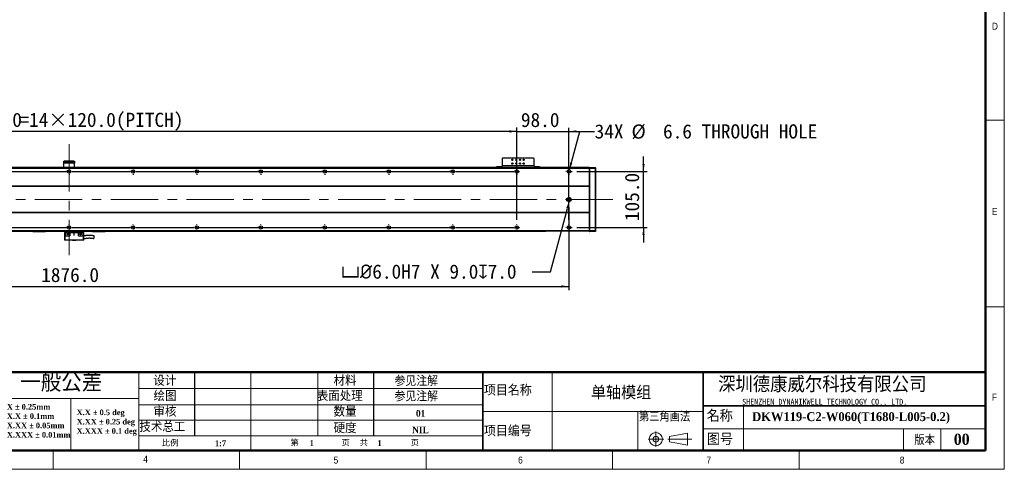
# Model space of a CAD drawing. Header units: millimetres. Extents: x 35 to 2905, y 35 to 2044.
# Tile 3 of 6: x 1057 to 2905, y 35 to 878. Entities that reach past the tile are written whole.
import ezdxf

# ---------------------------------------------------------------- set-up
doc = ezdxf.new("R2010")
doc.units = ezdxf.units.MM
doc.header["$LTSCALE"] = 7
doc.header["$PDSIZE"] = -1
doc.linetypes.add('CENTERX2', pattern=[20.32, 12.7, -2.54, 2.54, -2.54])
doc.layers.add('DIMNS', color=7, linetype='Continuous')
doc.styles.add('SLDTEXTSTYLE1', font='Gothic.ttf', dxfattribs={"width": 0.913})
doc.styles.add('SLDTEXTSTYLE2', font='timesbd.ttf', dxfattribs={"width": 0.933})
doc.styles.add('SLDTEXTSTYLE3', font='txt', dxfattribs={"bigfont": 'bigfont'})
doc.styles.add('SLDTEXTSTYLE4', font='txt', dxfattribs={"bigfont": 'bigfont'})
doc.styles.add('SLDTEXTSTYLE5', font='txt', dxfattribs={"bigfont": 'bigfont'})
doc.styles.add('SLDTEXTSTYLE6', font='txt')
doc.styles.add('SLDTEXTSTYLE7', font='timesbd.ttf', dxfattribs={"width": 0.933, "bigfont": 'bigfont'})
doc.styles.add('SLDTEXTSTYLE8', font='txt')
doc.dimstyles.new('SLDDIMSTYLE0', dxfattribs={"dimtxt": 26.6, "dimasz": 14, "dimexe": 0, "dimexo": 0.0625, "dimgap": 6.65, "dimtad": 2, "dimdec": 1, "dimrnd": 1e-09, "dimzin": 4, "dimdsep": 46, "dimtxsty": 'SLDTEXTSTYLE8', "dimsah": 1, "dimcen": 0.09, "dimadec": 0, "dimazin": 1, "dimtfac": 1, "dimtdec": 1, "dimtofl": 0, "dimtmove": 0, "dimatfit": 3, "dimfxl": 0, "dimfrac": 2, "dimtolj": 1, "dimtzin": 12, "dimarcsym": 0})
doc.dimstyles.new('SLDDIMSTYLE1', dxfattribs={"dimtxt": 26.6, "dimasz": 14, "dimexe": 0, "dimexo": 0.0625, "dimgap": 6.65, "dimtad": 2, "dimdec": 1, "dimrnd": 1e-09, "dimzin": 4, "dimdsep": 46, "dimtxsty": 'SLDTEXTSTYLE8', "dimsah": 1, "dimcen": 0.09, "dimadec": 0, "dimazin": 1, "dimtfac": 1, "dimtdec": 1, "dimtmove": 0, "dimatfit": 0, "dimfxl": 0, "dimfrac": 2, "dimtolj": 1, "dimtzin": 12, "dimarcsym": 0})
doc.dimstyles.new('SLDDIMSTYLE5', dxfattribs={"dimtxt": 26.6, "dimasz": 14, "dimexe": 0, "dimexo": 0.0625, "dimgap": 6.65, "dimtad": 0, "dimtih": 1, "dimtoh": 1, "dimdec": 1, "dimrnd": 1e-09, "dimzin": 4, "dimdsep": 46, "dimtxsty": 'SLDTEXTSTYLE8', "dimsah": 1, "dimcen": 0, "dimadec": 0, "dimazin": 1, "dimtfac": 1, "dimtdec": 1, "dimtofl": 0, "dimtmove": 0, "dimatfit": 3, "dimfxl": 0, "dimfrac": 2, "dimtolj": 1, "dimtzin": 12, "dimarcsym": 0})
doc.dimstyles.new('SLDDIMSTYLE6', dxfattribs={"dimtxt": 26.6, "dimasz": 14, "dimexe": 0, "dimexo": 0.0625, "dimgap": 6.65, "dimtad": 0, "dimtih": 1, "dimtoh": 1, "dimdec": 1, "dimrnd": 1e-09, "dimzin": 12, "dimdsep": 46, "dimtxsty": 'SLDTEXTSTYLE8', "dimsah": 1, "dimcen": 0, "dimadec": 0, "dimazin": 3, "dimtfac": 1, "dimtdec": 1, "dimtofl": 0, "dimtmove": 0, "dimatfit": 3, "dimfxl": 0, "dimfrac": 2, "dimtolj": 1, "dimtzin": 12, "dimarcsym": 0})

# ---------------------------------------------------------------- blocks, each defined once
blk = doc.blocks.new('SW_NOTE_0')
at = {"color": 0, "linetype": 'Continuous', "lineweight": 0, "char_height": 10.5, "attachment_point": 1, "style": 'SLDTEXTSTYLE2'}
for s, insert in [('X.X ± 0.5 deg', (0, 13.8)), ('X.XX ± 0.25 deg', (0, -3.7)), ('X.XXX ± 0.1 deg', (0, -21.2))]:
    blk.add_mtext(s, dxfattribs=dict(at, insert=insert))
blk = doc.blocks.new('SW_NOTE_1')
at = {"color": 0, "linetype": 'Continuous', "lineweight": 0, "char_height": 10.5, "attachment_point": 1, "style": 'SLDTEXTSTYLE2'}
for s, insert in [('X ± 0.25mm ', (0, 13.8)), ('X.X ± 0.1mm', (0, -3.7))]:
    blk.add_mtext(s, dxfattribs=dict(at, insert=insert))
blk = doc.blocks.new('SW_NOTE_2')
at = {"color": 0, "linetype": 'Continuous', "lineweight": 0, "char_height": 10.5, "attachment_point": 1, "style": 'SLDTEXTSTYLE2'}
for s, insert in [('X.XX ± 0.05mm', (0, 13.8)), ('X.XXX ± 0.01mm', (0, -3.7))]:
    blk.add_mtext(s, dxfattribs=dict(at, insert=insert))
blk = doc.blocks.new('_D_13')
at = {"layer": 'DIMNS'}
for p, q in [((212, 532), (212, 370.9)), ((2088, 526.4), (2088, 370.9)), ((212, 377.9), (2088, 377.9))]:
    blk.add_line(p, q, dxfattribs=at)
for points in [[(212, 377.9), (226, 375.8), (226, 380)], [(2088, 377.9), (2074, 380), (2074, 375.8)]]:
    blk.add_solid(points, dxfattribs=at)
at = {"layer": 'DIMNS', "insert": (1097.7, 412.8), "char_height": 26.6, "attachment_point": 1, "style": 'SLDTEXTSTYLE8'}
blk.add_mtext('1876.0', dxfattribs=at)
blk = doc.blocks.new('_D_14')
at = {"layer": 'DIMNS'}
for p, q in [((2228, 593.4), (2228, 621.4)), ((2102.7, 593.4), (2235, 593.4)), ((2228, 488.4), (2228, 593.4)), ((2102.7, 488.4), (2235, 488.4)), ((2228, 488.4), (2228, 460.4))]:
    blk.add_line(p, q, dxfattribs=at)
for points in [[(2228, 593.4), (2230.1, 607.4), (2225.9, 607.4)], [(2228, 488.4), (2225.9, 474.4), (2230.1, 474.4)]]:
    blk.add_solid(points, dxfattribs=at)
at = {"layer": 'DIMNS', "insert": (2193.1, 500.4), "char_height": 26.6, "attachment_point": 1, "rotation": 90, "style": 'SLDTEXTSTYLE8'}
blk.add_mtext('105.0', dxfattribs=at)
blk = doc.blocks.new('_D_16')
at = {"layer": 'Defpoints', "color": 0}
for p in [(2088.7, 538), (2089.5, 540.9)]:
    blk.add_point(p, dxfattribs=at)
at = {"layer": 'DIMNS', "color": 0, "lineweight": -2}
for p, q in [((2053.2, 405.3), (2085.1, 524.4)), ((2018.9, 405.3), (2053.2, 405.3))]:
    blk.add_line(p, q, dxfattribs=at)
at = {"layer": 'DIMNS', "color": 0}
blk.add_solid([(2082.9, 525), (2087.4, 523.8), (2088.7, 538)], dxfattribs=at)
at = {"layer": 'DIMNS', "color": 0, "insert": (1660.5, 419.1), "char_height": 26.6, "attachment_point": 1, "style": 'SLDTEXTSTYLE8'}
blk.add_mtext('\\A1;{\\fGDT|b0|i0|c134|p2;v\\fISOCPEUR|b0|i0|c134|p34;%%C}6.0H7 X 9.0{\\fGDT|b0|i0|c134|p2;x}7.0', dxfattribs=at)
blk = doc.blocks.new('_D_17')
at = {"layer": 'DIMNS'}
for p, q in [((2088.9, 596.5), (2108.2, 668.6)), ((2108.2, 668.6), (2136.2, 668.6))]:
    blk.add_line(p, q, dxfattribs=at)
blk.add_solid([(2088.9, 596.5), (2094.5, 609.5), (2090.5, 610.6)], dxfattribs=at)
at = {"layer": 'DIMNS', "char_height": 26.6, "attachment_point": 1, "style": 'SLDTEXTSTYLE8'}
for s, insert in [('34X ', (2136.2, 682)), ('%%c', (2205.4, 681.8)), (' 6.6 THROUGH HOLE', (2246.5, 682))]:
    blk.add_mtext(s, dxfattribs=dict(at, insert=insert))
blk = doc.blocks.new('_D_18')
at = {"layer": 'DIMNS'}
for p, q in [((310, 503.1), (310, 675.8)), ((1990, 668.8), (310, 668.8)), ((1990, 503.1), (1990, 675.8))]:
    blk.add_line(p, q, dxfattribs=at)
for points in [[(310, 668.8), (324, 666.7), (324, 670.9)], [(1990, 668.8), (1976, 670.9), (1976, 666.7)]]:
    blk.add_solid(points, dxfattribs=at)
at = {"layer": 'DIMNS', "char_height": 26.6, "attachment_point": 1, "style": 'SLDTEXTSTYLE8'}
for s, insert in [('1680.0', (953, 703.7)), ('=14×120.0(PITCH)', (1056.9, 703.7))]:
    blk.add_mtext(s, dxfattribs=dict(at, insert=insert))
blk = doc.blocks.new('_D_20')
at = {"layer": 'DIMNS'}
for p, q in [((1990, 668.6), (1962, 668.6)), ((1990, 503.1), (1990, 675.6)), ((1990, 668.6), (2088, 668.6)), ((2088, 503.1), (2088, 675.6)), ((2088, 668.6), (2116, 668.6))]:
    blk.add_line(p, q, dxfattribs=at)
for points in [[(1990, 668.6), (1976, 670.7), (1976, 666.5)], [(2088, 668.6), (2102, 666.5), (2102, 670.7)]]:
    blk.add_solid(points, dxfattribs=at)
at = {"layer": 'DIMNS', "insert": (1997.9, 703.5), "char_height": 26.6, "attachment_point": 1, "style": 'SLDTEXTSTYLE8'}
blk.add_mtext('98.0', dxfattribs=at)
blk = doc.blocks.new('SW_CENTERMARKSYMBOL_0')
at = {"layer": 'DIMNS', "color": 0}
for p, q in [((-5.08, 0), (-5.54, 0)), ((0, 0), (-2.54, 0)), ((0, 5.08), (0, 5.54)), ((0, 0), (0, 2.54)), ((0, 0), (0, -2.54)), ((0, 0), (2.54, 0)), ((5.08, 0), (5.54, 0)), ((0, -5.08), (0, -5.54))]:
    blk.add_line(p, q, dxfattribs=at)
blk = doc.blocks.new('SW_CENTERMARKSYMBOL_2')
at = {"layer": 'DIMNS', "color": 0}
for p, q in [((-125.08, 0), (-125.84, 0)), ((-120, 0), (-122.54, 0)), ((-120, 5.08), (-120, 5.84)), ((-120, 0), (-120, 2.54)), ((-120, 0), (-120, -2.54)), ((-120, 0), (-117.46, 0)), ((-114.92, 0), (-5.08, 0)), ((-5.08, 0), (-5.84, 0)), ((0, 0), (-2.54, 0)), ((0, 0), (-2.54, 0)), ((0, 5.08), (0, 5.84)), ((0, 0), (0, 2.54)), ((0, 0), (0, 2.54)), ((0, 0), (0, -2.54)), ((0, 0), (2.54, 0)), ((0, 0), (0, -2.54)), ((0, 0), (2.54, 0)), ((5.08, 0), (5.84, 0)), ((5.08, 0), (114.92, 0)), ((114.92, 0), (114.16, 0)), ((120, 0), (117.46, 0)), ((120, 0), (117.46, 0)), ((120, 0), (117.46, 0)), ((120, 5.08), (120, 5.84)), ((120, 0), (120, 2.54)), ((120, 0), (120, 2.54)), ((120, 0), (120, 2.54)), ((120, 0), (120, -2.54)), ((120, 0), (122.54, 0)), ((120, 0), (120, -2.54)), ((120, 0), (122.54, 0)), ((120, 0), (120, -2.54)), ((120, 0), (122.54, 0)), ((125.08, 0), (125.84, 0)), ((125.08, 0), (234.92, 0)), ((234.92, 0), (234.16, 0)), ((240, 0), (237.46, 0)), ((240, 0), (237.46, 0)), ((240, 0), (237.46, 0)), ((240, 0), (237.46, 0)), ((240, 5.08), (240, 5.84)), ((240, 0), (240, 2.54)), ((240, 0), (240, 2.54)), ((240, 0), (240, 2.54)), ((240, 0), (240, 2.54)), ((240, 0), (240, -2.54)), ((240, 0), (242.54, 0)), ((240, 0), (240, -2.54)), ((240, 0), (242.54, 0)), ((240, 0), (240, -2.54)), ((240, 0), (242.54, 0)), ((240, 0), (240, -2.54)), ((240, 0), (242.54, 0)), ((245.08, 0), (245.84, 0)), ((245.08, 0), (354.92, 0)), ((354.92, 0), (354.16, 0)), ((360, 0), (357.46, 0)), ((360, 0), (357.46, 0)), ((360, 0), (357.46, 0)), ((360, 0), (357.46, 0)), ((360, 0), (357.46, 0)), ((360, 5.08), (360, 5.84)), ((360, 0), (360, 2.54)), ((360, 0), (360, 2.54)), ((360, 0), (360, 2.54)), ((360, 0), (360, 2.54)), ((360, 0), (360, 2.54)), ((360, 0), (360, -2.54)), ((360, 0), (362.54, 0)), ((360, 0), (360, -2.54)), ((360, 0), (362.54, 0)), ((360, 0), (360, -2.54)), ((360, 0), (362.54, 0)), ((360, 0), (360, -2.54)), ((360, 0), (362.54, 0)), ((360, 0), (360, -2.54)), ((360, 0), (362.54, 0)), ((365.08, 0), (365.84, 0)), ((365.08, 0), (474.92, 0)), ((474.92, 0), (474.16, 0)), ((480, 0), (477.46, 0)), ((480, 0), (477.46, 0)), ((480, 0), (477.46, 0)), ((480, 0), (477.46, 0)), ((480, 0), (477.46, 0)), ((480, 0), (477.46, 0)), ((480, 5.08), (480, 5.84)), ((480, 0), (480, 2.54)), ((480, 0), (480, 2.54)), ((480, 0), (480, 2.54)), ((480, 0), (480, 2.54)), ((480, 0), (480, 2.54)), ((480, 0), (480, 2.54)), ((480, 0), (480, -2.54)), ((480, 0), (482.54, 0)), ((480, 0), (480, -2.54)), ((480, 0), (482.54, 0)), ((480, 0), (480, -2.54)), ((480, 0), (482.54, 0)), ((480, 0), (480, -2.54)), ((480, 0), (482.54, 0)), ((480, 0), (480, -2.54)), ((480, 0), (482.54, 0)), ((480, 0), (480, -2.54)), ((480, 0), (482.54, 0)), ((485.08, 0), (485.84, 0)), ((485.08, 0), (594.92, 0)), ((594.92, 0), (594.16, 0)), ((600, 0), (597.46, 0)), ((600, 0), (597.46, 0)), ((600, 0), (597.46, 0)), ((600, 0), (597.46, 0)), ((600, 0), (597.46, 0)), ((600, 0), (597.46, 0)), ((600, 0), (597.46, 0)), ((600, 5.08), (600, 5.84)), ((600, 0), (600, 2.54)), ((600, 0), (600, 2.54)), ((600, 0), (600, 2.54)), ((600, 0), (600, 2.54)), ((600, 0), (600, 2.54)), ((600, 0), (600, 2.54)), ((600, 0), (600, 2.54)), ((600, 0), (600, -2.54)), ((600, 0), (602.54, 0)), ((600, 0), (600, -2.54)), ((600, 0), (602.54, 0)), ((600, 0), (600, -2.54)), ((600, 0), (602.54, 0)), ((600, 0), (600, -2.54)), ((600, 0), (602.54, 0)), ((600, 0), (600, -2.54)), ((600, 0), (602.54, 0)), ((600, 0), (600, -2.54)), ((600, 0), (602.54, 0)), ((600, 0), (600, -2.54)), ((600, 0), (602.54, 0)), ((605.08, 0), (605.84, 0)), ((605.08, 0), (714.92, 0)), ((714.92, 0), (714.16, 0)), ((720, 0), (717.46, 0)), ((720, 0), (717.46, 0)), ((720, 0), (717.46, 0)), ((720, 0), (717.46, 0)), ((720, 0), (717.46, 0)), ((720, 0), (717.46, 0)), ((720, 0), (717.46, 0)), ((720, 0), (717.46, 0)), ((720, 5.08), (720, 5.84)), ((720, 0), (720, 2.54)), ((720, 0), (720, 2.54)), ((720, 0), (720, 2.54)), ((720, 0), (720, 2.54)), ((720, 0), (720, 2.54)), ((720, 0), (720, 2.54)), ((720, 0), (720, 2.54)), ((720, 0), (720, 2.54)), ((720, 0), (720, -2.54)), ((720, 0), (722.54, 0)), ((720, 0), (720, -2.54)), ((720, 0), (722.54, 0)), ((720, 0), (720, -2.54)), ((720, 0), (722.54, 0)), ((720, 0), (720, -2.54)), ((720, 0), (722.54, 0)), ((720, 0), (720, -2.54)), ((720, 0), (722.54, 0)), ((720, 0), (720, -2.54)), ((720, 0), (722.54, 0)), ((720, 0), (720, -2.54)), ((720, 0), (722.54, 0)), ((720, 0), (720, -2.54)), ((720, 0), (722.54, 0)), ((725.08, 0), (725.84, 0)), ((725.08, 0), (834.92, 0)), ((834.92, 0), (834.16, 0)), ((840, 0), (837.46, 0)), ((840, 0), (837.46, 0)), ((840, 0), (837.46, 0)), ((840, 0), (837.46, 0)), ((840, 0), (837.46, 0)), ((840, 0), (837.46, 0)), ((840, 0), (837.46, 0)), ((840, 5.08), (840, 5.84)), ((840, 0), (840, 2.54)), ((840, 0), (840, 2.54)), ((840, 0), (840, 2.54)), ((840, 0), (840, 2.54)), ((840, 0), (840, 2.54)), ((840, 0), (840, 2.54)), ((840, 0), (840, 2.54)), ((840, 0), (840, -2.54)), ((840, 0), (842.54, 0)), ((840, 0), (840, -2.54)), ((840, 0), (842.54, 0)), ((840, 0), (840, -2.54)), ((840, 0), (842.54, 0)), ((840, 0), (840, -2.54)), ((840, 0), (842.54, 0)), ((840, 0), (840, -2.54)), ((840, 0), (842.54, 0)), ((840, 0), (840, -2.54)), ((840, 0), (842.54, 0)), ((840, 0), (840, -2.54)), ((840, 0), (842.54, 0)), ((845.08, 0), (845.84, 0)), ((845.08, 0), (954.92, 0)), ((954.92, 0), (954.16, 0)), ((960, 0), (957.46, 0)), ((960, 0), (957.46, 0)), ((960, 0), (957.46, 0)), ((960, 0), (957.46, 0)), ((960, 0), (957.46, 0)), ((960, 0), (957.46, 0)), ((960, 5.08), (960, 5.84)), ((960, 0), (960, 2.54)), ((960, 0), (960, 2.54)), ((960, 0), (960, 2.54)), ((960, 0), (960, 2.54)), ((960, 0), (960, 2.54)), ((960, 0), (960, 2.54)), ((960, 0), (960, -2.54)), ((960, 0), (962.54, 0)), ((960, 0), (960, -2.54)), ((960, 0), (962.54, 0)), ((960, 0), (960, -2.54)), ((960, 0), (962.54, 0)), ((960, 0), (960, -2.54)), ((960, 0), (962.54, 0)), ((960, 0), (960, -2.54)), ((960, 0), (962.54, 0)), ((960, 0), (960, -2.54)), ((960, 0), (962.54, 0)), ((965.08, 0), (965.84, 0)), ((965.08, 0), (1074.92, 0)), ((1074.92, 0), (1074.16, 0)), ((1080, 0), (1077.46, 0)), ((1080, 0), (1077.46, 0)), ((1080, 0), (1077.46, 0)), ((1080, 0), (1077.46, 0)), ((1080, 0), (1077.46, 0)), ((1080, 5.08), (1080, 5.84)), ((1080, 0), (1080, 2.54)), ((1080, 0), (1080, 2.54)), ((1080, 0), (1080, 2.54)), ((1080, 0), (1080, 2.54)), ((1080, 0), (1080, 2.54)), ((1080, 0), (1080, -2.54)), ((1080, 0), (1082.54, 0)), ((1080, 0), (1080, -2.54)), ((1080, 0), (1082.54, 0)), ((1080, 0), (1080, -2.54)), ((1080, 0), (1082.54, 0)), ((1080, 0), (1080, -2.54)), ((1080, 0), (1082.54, 0)), ((1080, 0), (1080, -2.54)), ((1080, 0), (1082.54, 0)), ((1085.08, 0), (1085.84, 0)), ((1085.08, 0), (1194.92, 0)), ((1194.92, 0), (1194.16, 0)), ((1200, 0), (1197.46, 0)), ((1200, 0), (1197.46, 0)), ((1200, 0), (1197.46, 0)), ((1200, 0), (1197.46, 0)), ((1200, 5.08), (1200, 5.84)), ((1200, 0), (1200, 2.54)), ((1200, 0), (1200, 2.54)), ((1200, 0), (1200, 2.54)), ((1200, 0), (1200, 2.54)), ((1200, 0), (1200, -2.54)), ((1200, 0), (1202.54, 0)), ((1200, 0), (1200, -2.54)), ((1200, 0), (1202.54, 0)), ((1200, 0), (1200, -2.54)), ((1200, 0), (1202.54, 0)), ((1200, 0), (1200, -2.54)), ((1200, 0), (1202.54, 0)), ((1205.08, 0), (1205.84, 0)), ((1205.08, 0), (1314.92, 0)), ((1314.92, 0), (1314.16, 0)), ((1320, 0), (1317.46, 0)), ((1320, 0), (1317.46, 0)), ((1320, 0), (1317.46, 0)), ((1320, 5.08), (1320, 5.84)), ((1320, 0), (1320, 2.54)), ((1320, 0), (1320, 2.54)), ((1320, 0), (1320, 2.54)), ((1320, 0), (1320, -2.54)), ((1320, 0), (1322.54, 0)), ((1320, 0), (1320, -2.54)), ((1320, 0), (1322.54, 0)), ((1320, 0), (1320, -2.54)), ((1320, 0), (1322.54, 0)), ((1325.08, 0), (1325.84, 0)), ((1325.08, 0), (1434.92, 0)), ((1434.92, 0), (1434.16, 0)), ((1440, 0), (1437.46, 0)), ((1440, 0), (1437.46, 0)), ((1440, 5.08), (1440, 5.84)), ((1440, 0), (1440, 2.54)), ((1440, 0), (1440, 2.54)), ((1440, 0), (1440, -2.54)), ((1440, 0), (1442.54, 0)), ((1440, 0), (1440, -2.54)), ((1440, 0), (1442.54, 0)), ((1445.08, 0), (1445.84, 0)), ((1445.08, 0), (1554.92, 0)), ((1560, 0), (1557.46, 0)), ((1560, 5.08), (1560, 5.84)), ((1560, 0), (1560, 2.54)), ((1560, 0), (1560, -2.54)), ((1560, 0), (1562.54, 0)), ((1565.08, 0), (1565.84, 0)), ((-120, -5.08), (-120, -5.84)), ((0, -5.08), (0, -5.84)), ((120, -5.08), (120, -5.84)), ((240, -5.08), (240, -5.84)), ((360, -5.08), (360, -5.84)), ((480, -5.08), (480, -5.84)), ((600, -5.08), (600, -5.84)), ((720, -5.08), (720, -5.84)), ((840, -5.08), (840, -5.84)), ((960, -5.08), (960, -5.84)), ((1080, -5.08), (1080, -5.84)), ((1200, -5.08), (1200, -5.84)), ((1320, -5.08), (1320, -5.84)), ((1440, -5.08), (1440, -5.84)), ((1560, -5.08), (1560, -5.84))]:
    blk.add_line(p, q, dxfattribs=at)
blk = doc.blocks.new('SW_CENTERMARKSYMBOL_3')
at = {"layer": 'DIMNS', "color": 0}
for p, q in [((-245.08, 0), (-245.84, 0)), ((-240, 0), (-242.54, 0)), ((-240, 5.08), (-240, 5.84)), ((-240, 0), (-240, 2.54)), ((-240, 0), (-240, -2.54)), ((-240, 0), (-237.46, 0)), ((-234.92, 0), (-125.08, 0)), ((-125.08, 0), (-125.84, 0)), ((-120, 0), (-122.54, 0)), ((-120, 0), (-122.54, 0)), ((-120, 5.08), (-120, 5.84)), ((-120, 0), (-120, 2.54)), ((-120, 0), (-120, 2.54)), ((-120, 0), (-120, -2.54)), ((-120, 0), (-117.46, 0)), ((-120, 0), (-120, -2.54)), ((-120, 0), (-117.46, 0)), ((-114.92, 0), (-114.16, 0)), ((-114.92, 0), (-5.08, 0)), ((-5.08, 0), (-5.84, 0)), ((0, 0), (-2.54, 0)), ((0, 0), (-2.54, 0)), ((0, 0), (-2.54, 0)), ((0, 5.08), (0, 5.84)), ((0, 0), (0, 2.54)), ((0, 0), (0, 2.54)), ((0, 0), (0, 2.54)), ((0, 0), (0, -2.54)), ((0, 0), (2.54, 0)), ((0, 0), (0, -2.54)), ((0, 0), (2.54, 0)), ((0, 0), (0, -2.54)), ((0, 0), (2.54, 0)), ((5.08, 0), (5.84, 0)), ((5.08, 0), (114.92, 0)), ((114.92, 0), (114.16, 0)), ((120, 0), (117.46, 0)), ((120, 0), (117.46, 0)), ((120, 0), (117.46, 0)), ((120, 0), (117.46, 0)), ((120, 5.08), (120, 5.84)), ((120, 0), (120, 2.54)), ((120, 0), (120, 2.54)), ((120, 0), (120, 2.54)), ((120, 0), (120, 2.54)), ((120, 0), (120, -2.54)), ((120, 0), (122.54, 0)), ((120, 0), (120, -2.54)), ((120, 0), (122.54, 0)), ((120, 0), (120, -2.54)), ((120, 0), (122.54, 0)), ((120, 0), (120, -2.54)), ((120, 0), (122.54, 0)), ((125.08, 0), (125.84, 0)), ((125.08, 0), (234.92, 0)), ((234.92, 0), (234.16, 0)), ((240, 0), (237.46, 0)), ((240, 0), (237.46, 0)), ((240, 0), (237.46, 0)), ((240, 0), (237.46, 0)), ((240, 0), (237.46, 0)), ((240, 5.08), (240, 5.84)), ((240, 0), (240, 2.54)), ((240, 0), (240, 2.54)), ((240, 0), (240, 2.54)), ((240, 0), (240, 2.54)), ((240, 0), (240, 2.54)), ((240, 0), (240, -2.54)), ((240, 0), (242.54, 0)), ((240, 0), (240, -2.54)), ((240, 0), (242.54, 0)), ((240, 0), (240, -2.54)), ((240, 0), (242.54, 0)), ((240, 0), (240, -2.54)), ((240, 0), (242.54, 0)), ((240, 0), (240, -2.54)), ((240, 0), (242.54, 0)), ((245.08, 0), (245.84, 0)), ((245.08, 0), (354.92, 0)), ((354.92, 0), (354.16, 0)), ((360, 0), (357.46, 0)), ((360, 0), (357.46, 0)), ((360, 0), (357.46, 0)), ((360, 0), (357.46, 0)), ((360, 0), (357.46, 0)), ((360, 0), (357.46, 0)), ((360, 5.08), (360, 5.84)), ((360, 0), (360, 2.54)), ((360, 0), (360, 2.54)), ((360, 0), (360, 2.54)), ((360, 0), (360, 2.54)), ((360, 0), (360, 2.54)), ((360, 0), (360, 2.54)), ((360, 0), (360, -2.54)), ((360, 0), (362.54, 0)), ((360, 0), (360, -2.54)), ((360, 0), (362.54, 0)), ((360, 0), (360, -2.54)), ((360, 0), (362.54, 0)), ((360, 0), (360, -2.54)), ((360, 0), (362.54, 0)), ((360, 0), (360, -2.54)), ((360, 0), (362.54, 0)), ((360, 0), (360, -2.54)), ((360, 0), (362.54, 0)), ((365.08, 0), (365.84, 0)), ((365.08, 0), (474.92, 0)), ((474.92, 0), (474.16, 0)), ((480, 0), (477.46, 0)), ((480, 0), (477.46, 0)), ((480, 0), (477.46, 0)), ((480, 0), (477.46, 0)), ((480, 0), (477.46, 0)), ((480, 0), (477.46, 0)), ((480, 0), (477.46, 0)), ((480, 5.08), (480, 5.84)), ((480, 0), (480, 2.54)), ((480, 0), (480, 2.54)), ((480, 0), (480, 2.54)), ((480, 0), (480, 2.54)), ((480, 0), (480, 2.54)), ((480, 0), (480, 2.54)), ((480, 0), (480, 2.54)), ((480, 0), (480, -2.54)), ((480, 0), (482.54, 0)), ((480, 0), (480, -2.54)), ((480, 0), (482.54, 0)), ((480, 0), (480, -2.54)), ((480, 0), (482.54, 0)), ((480, 0), (480, -2.54)), ((480, 0), (482.54, 0)), ((480, 0), (480, -2.54)), ((480, 0), (482.54, 0)), ((480, 0), (480, -2.54)), ((480, 0), (482.54, 0)), ((480, 0), (480, -2.54)), ((480, 0), (482.54, 0)), ((485.08, 0), (485.84, 0)), ((485.08, 0), (594.92, 0)), ((594.92, 0), (594.16, 0)), ((600, 0), (597.46, 0)), ((600, 0), (597.46, 0)), ((600, 0), (597.46, 0)), ((600, 0), (597.46, 0)), ((600, 0), (597.46, 0)), ((600, 0), (597.46, 0)), ((600, 0), (597.46, 0)), ((600, 0), (597.46, 0)), ((600, 5.08), (600, 5.84)), ((600, 0), (600, 2.54)), ((600, 0), (600, 2.54)), ((600, 0), (600, 2.54)), ((600, 0), (600, 2.54)), ((600, 0), (600, 2.54)), ((600, 0), (600, 2.54)), ((600, 0), (600, 2.54)), ((600, 0), (600, 2.54)), ((600, 0), (600, -2.54)), ((600, 0), (602.54, 0)), ((600, 0), (600, -2.54)), ((600, 0), (602.54, 0)), ((600, 0), (600, -2.54)), ((600, 0), (602.54, 0)), ((600, 0), (600, -2.54)), ((600, 0), (602.54, 0)), ((600, 0), (600, -2.54)), ((600, 0), (602.54, 0)), ((600, 0), (600, -2.54)), ((600, 0), (602.54, 0)), ((600, 0), (600, -2.54)), ((600, 0), (602.54, 0)), ((600, 0), (600, -2.54)), ((600, 0), (602.54, 0)), ((605.08, 0), (605.84, 0)), ((605.08, 0), (714.92, 0)), ((714.92, 0), (714.16, 0)), ((720, 0), (717.46, 0)), ((720, 0), (717.46, 0)), ((720, 0), (717.46, 0)), ((720, 0), (717.46, 0)), ((720, 0), (717.46, 0)), ((720, 0), (717.46, 0)), ((720, 0), (717.46, 0)), ((720, 5.08), (720, 5.84)), ((720, 0), (720, 2.54)), ((720, 0), (720, 2.54)), ((720, 0), (720, 2.54)), ((720, 0), (720, 2.54)), ((720, 0), (720, 2.54)), ((720, 0), (720, 2.54)), ((720, 0), (720, 2.54)), ((720, 0), (720, -2.54)), ((720, 0), (722.54, 0)), ((720, 0), (720, -2.54)), ((720, 0), (722.54, 0)), ((720, 0), (720, -2.54)), ((720, 0), (722.54, 0)), ((720, 0), (720, -2.54)), ((720, 0), (722.54, 0)), ((720, 0), (720, -2.54)), ((720, 0), (722.54, 0)), ((720, 0), (720, -2.54)), ((720, 0), (722.54, 0)), ((720, 0), (720, -2.54)), ((720, 0), (722.54, 0)), ((725.08, 0), (725.84, 0)), ((725.08, 0), (834.92, 0)), ((834.92, 0), (834.16, 0)), ((840, 0), (837.46, 0)), ((840, 0), (837.46, 0)), ((840, 0), (837.46, 0)), ((840, 0), (837.46, 0)), ((840, 0), (837.46, 0)), ((840, 0), (837.46, 0)), ((840, 5.08), (840, 5.84)), ((840, 0), (840, 2.54)), ((840, 0), (840, 2.54)), ((840, 0), (840, 2.54)), ((840, 0), (840, 2.54)), ((840, 0), (840, 2.54)), ((840, 0), (840, 2.54)), ((840, 0), (840, -2.54)), ((840, 0), (842.54, 0)), ((840, 0), (840, -2.54)), ((840, 0), (842.54, 0)), ((840, 0), (840, -2.54)), ((840, 0), (842.54, 0)), ((840, 0), (840, -2.54)), ((840, 0), (842.54, 0)), ((840, 0), (840, -2.54)), ((840, 0), (842.54, 0)), ((840, 0), (840, -2.54)), ((840, 0), (842.54, 0)), ((845.08, 0), (845.84, 0)), ((845.08, 0), (954.92, 0)), ((954.92, 0), (954.16, 0)), ((960, 0), (957.46, 0)), ((960, 0), (957.46, 0)), ((960, 0), (957.46, 0)), ((960, 0), (957.46, 0)), ((960, 0), (957.46, 0)), ((960, 5.08), (960, 5.84)), ((960, 0), (960, 2.54)), ((960, 0), (960, 2.54)), ((960, 0), (960, 2.54)), ((960, 0), (960, 2.54)), ((960, 0), (960, 2.54)), ((960, 0), (960, -2.54)), ((960, 0), (962.54, 0)), ((960, 0), (960, -2.54)), ((960, 0), (962.54, 0)), ((960, 0), (960, -2.54)), ((960, 0), (962.54, 0)), ((960, 0), (960, -2.54)), ((960, 0), (962.54, 0)), ((960, 0), (960, -2.54)), ((960, 0), (962.54, 0)), ((965.08, 0), (965.84, 0)), ((965.08, 0), (1074.92, 0)), ((1074.92, 0), (1074.16, 0)), ((1080, 0), (1077.46, 0)), ((1080, 0), (1077.46, 0)), ((1080, 0), (1077.46, 0)), ((1080, 0), (1077.46, 0)), ((1080, 5.08), (1080, 5.84)), ((1080, 0), (1080, 2.54)), ((1080, 0), (1080, 2.54)), ((1080, 0), (1080, 2.54)), ((1080, 0), (1080, 2.54)), ((1080, 0), (1080, -2.54)), ((1080, 0), (1082.54, 0)), ((1080, 0), (1080, -2.54)), ((1080, 0), (1082.54, 0)), ((1080, 0), (1080, -2.54)), ((1080, 0), (1082.54, 0)), ((1080, 0), (1080, -2.54)), ((1080, 0), (1082.54, 0)), ((1085.08, 0), (1085.84, 0)), ((1085.08, 0), (1194.92, 0)), ((1194.92, 0), (1194.16, 0)), ((1200, 0), (1197.46, 0)), ((1200, 0), (1197.46, 0)), ((1200, 0), (1197.46, 0)), ((1200, 5.08), (1200, 5.84)), ((1200, 0), (1200, 2.54)), ((1200, 0), (1200, 2.54)), ((1200, 0), (1200, 2.54)), ((1200, 0), (1200, -2.54)), ((1200, 0), (1202.54, 0)), ((1200, 0), (1200, -2.54)), ((1200, 0), (1202.54, 0)), ((1200, 0), (1200, -2.54)), ((1200, 0), (1202.54, 0)), ((1205.08, 0), (1205.84, 0)), ((1205.08, 0), (1314.92, 0)), ((1314.92, 0), (1314.16, 0)), ((1320, 0), (1317.46, 0)), ((1320, 0), (1317.46, 0)), ((1320, 5.08), (1320, 5.84)), ((1320, 0), (1320, 2.54)), ((1320, 0), (1320, 2.54)), ((1320, 0), (1320, -2.54)), ((1320, 0), (1322.54, 0)), ((1320, 0), (1320, -2.54)), ((1320, 0), (1322.54, 0)), ((1325.08, 0), (1325.84, 0)), ((1325.08, 0), (1434.92, 0)), ((1440, 0), (1437.46, 0)), ((1440, 5.08), (1440, 5.84)), ((1440, 0), (1440, 2.54)), ((1440, 0), (1440, -2.54)), ((1440, 0), (1442.54, 0)), ((1445.08, 0), (1445.84, 0)), ((-240, -5.08), (-240, -5.84)), ((-120, -5.08), (-120, -5.84)), ((0, -5.08), (0, -5.84)), ((120, -5.08), (120, -5.84)), ((240, -5.08), (240, -5.84)), ((360, -5.08), (360, -5.84)), ((480, -5.08), (480, -5.84)), ((600, -5.08), (600, -5.84)), ((720, -5.08), (720, -5.84)), ((840, -5.08), (840, -5.84)), ((960, -5.08), (960, -5.84)), ((1080, -5.08), (1080, -5.84)), ((1200, -5.08), (1200, -5.84)), ((1320, -5.08), (1320, -5.84)), ((1440, -5.08), (1440, -5.84))]:
    blk.add_line(p, q, dxfattribs=at)
blk = doc.blocks.new('SW_CENTERMARKSYMBOL_4')
at = {"layer": 'DIMNS', "color": 0}
for p, q in [((-5.08, 0), (-5.84, 0)), ((0, 0), (-2.54, 0)), ((0, 5.08), (0, 5.84)), ((0, 0), (0, 2.54)), ((0, 0), (0, -2.54)), ((0, 0), (2.54, 0)), ((5.08, 0), (5.84, 0)), ((0, -5.08), (0, -5.84))]:
    blk.add_line(p, q, dxfattribs=at)
blk = doc.blocks.new('SW_CENTERMARKSYMBOL_5')
at = {"layer": 'DIMNS', "color": 0}
for p, q in [((-5.08, 0), (-5.84, 0)), ((0, 0), (-2.54, 0)), ((0, 5.08), (0, 5.84)), ((0, 0), (0, 2.54)), ((0, 0), (0, -2.54)), ((0, 0), (2.54, 0)), ((5.08, 0), (5.84, 0)), ((0, -5.08), (0, -5.84))]:
    blk.add_line(p, q, dxfattribs=at)
blk = doc.blocks.new('SW_DOWELSYMBOL_1')
at = {"linetype": 'Continuous', "lineweight": 18}
h = blk.add_hatch(color=0, dxfattribs=at)
edge = h.paths.add_edge_path(flags=0)
edge.add_arc((0, 0), 3, 180, 270)
edge.add_line((0, -3), (0, 0))
edge.add_line((0, 0), (-3, 0))
h = blk.add_hatch(color=0, dxfattribs=at)
edge = h.paths.add_edge_path(flags=0)
edge.add_arc((0, 0), 3, 0, 90)
edge.add_line((0, 3), (0, 0))
edge.add_line((0, 0), (3, 0))
at = {"layer": 'DIMNS', "color": 0}
blk.add_circle((0, 0), 3, dxfattribs=at)
blk = doc.blocks.new('SW_DOWELSYMBOL_2')
at = {"linetype": 'Continuous', "lineweight": 18}
h = blk.add_hatch(color=0, dxfattribs=at)
edge = h.paths.add_edge_path(flags=0)
edge.add_arc((0, 0), 3, 180, 270)
edge.add_line((0, -3), (0, 0))
edge.add_line((0, 0), (-3, 0))
h = blk.add_hatch(color=0, dxfattribs=at)
edge = h.paths.add_edge_path(flags=0)
edge.add_arc((0, 0), 3, 0, 90)
edge.add_line((0, 3), (0, 0))
edge.add_line((0, 0), (3, 0))
at = {"layer": 'DIMNS', "color": 0}
blk.add_circle((0, 0), 3, dxfattribs=at)

msp = doc.modelspace()

# ---------------------------------------------------------------- linework, layer by layer
at = {"color": 7, "linetype": 'Continuous', "lineweight": 18}
for p, q in [((2905, 35), (2905, 2044)), ((2870, 2009), (2870, 70)), ((2870, 689.5), (2905, 689.5)), ((2870, 339.5), (2905, 339.5)), ((1281, 217), (1281, 192.5)), ((1281, 168), (1281, 217)), ((1281, 192.5), (1281, 217)), ((1491.29, 217), (1491.29, 70)), ((1617, 217), (1617, 98.04)), ((2056.78, 217), (2056.78, 70)), ((1281, 168), (1281, 192.5)), ((1281, 186.61), (1926.29, 186.61)), ((1281, 168), (1025.29, 168)), ((1153.14, 168), (1153.14, 70)), ((1281, 168), (1281, 70)), ((1281, 155.78), (1926.29, 155.78)), ((2415.65, 154), (2415.65, 70)), ((1926.29, 143.5), (2339.76, 143.5)), ((2217.1, 143.5), (2217.1, 70)), ((1281, 126.91), (1926.29, 126.91)), ((2339.76, 110.88), (2870, 110.88)), ((2716, 110.88), (2716, 70)), ((2786, 110.88), (2786, 70)), ((1926.29, 98.04), (1281, 98.04)), ((2251.06, 106.04), (2251.06, 77.44)), ((2276.67, 96.73), (2310.66, 102.61)), ((2276.67, 86.23), (2276.67, 96.73)), ((2310.66, 102.61), (2310.66, 80.22)), ((2236.5, 91.48), (2265.91, 91.48)), ((2273.64, 91.48), (2318.36, 91.48)), ((2276.67, 86.23), (2310.66, 80.22)), ((70, 70), (2870, 70)), ((861, 70), (2870, 70)), ((1120, 35), (1120, 70)), ((1470, 35), (1470, 70)), ((1820, 70), (1820, 35)), ((2170, 35), (2170, 70)), ((2520, 70), (2520, 35)), ((35, 35), (2905, 35))]:
    msp.add_line(p, q, dxfattribs=at)
at = {"color": 7, "linetype": 'Continuous', "lineweight": 50}
for p, q in [((2870, 2009), (2870, 70)), ((1025.29, 217), (1281, 217)), ((2870, 217), (1281, 217)), ((70, 70), (2870, 70))]:
    msp.add_line(p, q, dxfattribs=at)
at = {"color": 7, "linetype": 'Continuous', "lineweight": 25}
for p, q in [((1140.01, 610.86), (1140.01, 612.86)), ((1140.01, 612.86), (1141.01, 612.86)), ((1141.01, 610.86), (1140.01, 610.86)), ((1140.01, 609.36), (1140.01, 610.86)), ((1141.01, 612.86), (1141.01, 610.86)), ((1159.01, 612.86), (1141.01, 612.86)), ((1159.01, 610.86), (1141.01, 610.86)), ((1159.01, 610.86), (1159.01, 612.86)), ((1159.01, 612.86), (1160.01, 612.86)), ((1160.01, 610.86), (1159.01, 610.86)), ((1160.01, 612.86), (1160.01, 610.86)), ((1160.01, 610.86), (1160.01, 609.36)), ((1963.51, 618.66), (1962.51, 617.66)), ((1962.51, 617.66), (1962.51, 603.86)), ((2021.51, 618.66), (1963.51, 618.66)), ((2022.51, 617.66), (2021.51, 618.66)), ((2022.51, 603.86), (2022.51, 617.66)), ((2126.01, 600.86), (174.01, 600.86)), ((2126.01, 600.36), (174.01, 600.36)), ((2126.01, 599.36), (174.01, 599.36)), ((1160.01, 609.36), (1140.01, 609.36)), ((1140.01, 600.86), (1140.01, 609.36)), ((1160.01, 600.86), (1160.01, 609.36)), ((1952.51, 600.86), (1952.51, 602.86)), ((1952.51, 602.86), (1953.51, 602.86)), ((1953.51, 602.86), (1953.51, 600.86)), ((1953.51, 602.86), (1961.51, 602.86)), ((1961.51, 602.86), (1961.51, 600.86)), ((1962.51, 602.86), (1961.51, 602.86)), ((1962.51, 600.86), (1962.51, 603.86)), ((2022.51, 603.86), (1962.51, 603.86)), ((2022.51, 603.86), (2022.51, 600.86)), ((2023.51, 602.86), (2022.51, 602.86)), ((2023.51, 602.86), (2023.51, 600.86)), ((2023.51, 602.86), (2031.51, 602.86)), ((2031.51, 600.86), (2031.51, 602.86)), ((2031.51, 602.86), (2032.51, 602.86)), ((2032.51, 602.86), (2032.51, 600.86)), ((2126.01, 600.56), (2126.31, 600.86)), ((2126.01, 600.86), (2126.01, 600.56)), ((2126.01, 600.36), (2126.01, 600.56)), ((2126.01, 600.36), (2126.01, 599.36)), ((2126.01, 599.36), (2126.01, 565.86)), ((2126.01, 598.73), (2126.31, 598.86)), ((2126.31, 600.86), (2126.31, 598.86)), ((2126.31, 600.86), (2137.71, 600.86)), ((2126.31, 598.86), (2126.31, 482.86)), ((2137.71, 598.86), (2126.31, 598.86)), ((2137.71, 598.86), (2137.71, 600.86)), ((2138.01, 600.56), (2137.71, 600.86)), ((2137.71, 482.86), (2137.71, 598.86)), ((2138.01, 598.73), (2137.71, 598.86)), ((2138.01, 600.56), (2138.01, 598.73)), ((2138.01, 598.73), (2138.01, 482.98)), ((2126.01, 565.86), (174.01, 565.86)), ((2126.01, 565.36), (174.01, 565.36)), ((2126.01, 565.86), (2126.01, 565.36)), ((2126.01, 565.36), (2126.01, 516.36)), ((2089.51, 543.86), (2086.51, 543.86)), ((2086.51, 537.86), (2089.51, 537.86)), ((2126.01, 516.36), (174.01, 516.36)), ((2126.01, 515.86), (174.01, 515.86)), ((2126.01, 516.36), (2126.01, 515.86)), ((2126.01, 515.86), (2126.01, 482.36)), ((2126.01, 482.36), (174.01, 482.36)), ((2126.01, 481.36), (174.01, 481.36)), ((2044.51, 481.26), (274.51, 481.26)), ((2044.51, 481.06), (274.51, 481.06)), ((1082.01, 480.66), (1082.01, 481.06)), ((1082.01, 480.66), (1082.31, 480.36)), ((1082.01, 480.66), (1083.01, 480.66)), ((1083.01, 481.06), (1083.01, 480.66)), ((1083.13, 480.36), (1083.01, 480.66)), ((1083.01, 480.66), (1105.01, 480.66)), ((1104.88, 480.36), (1105.01, 480.66)), ((1105.01, 480.66), (1105.01, 481.06)), ((1105.01, 480.66), (1106.01, 480.66)), ((1105.71, 480.36), (1106.01, 480.66)), ((1106.01, 481.06), (1106.01, 480.66)), ((1142.51, 478.96), (1142.51, 481.06)), ((1176.51, 478.96), (1176.51, 481.06)), ((1194.01, 480.66), (1194.01, 481.06)), ((1194.01, 480.66), (1194.31, 480.36)), ((1194.01, 480.66), (1195.01, 480.66)), ((1195.01, 481.06), (1195.01, 480.66)), ((1195.13, 480.36), (1195.01, 480.66)), ((1195.01, 480.66), (1217.01, 480.66)), ((1216.88, 480.36), (1217.01, 480.66)), ((1217.01, 480.66), (1217.01, 481.06)), ((1217.01, 480.66), (1218.01, 480.66)), ((1217.71, 480.36), (1218.01, 480.66)), ((1218.01, 481.06), (1218.01, 480.66)), ((2044.51, 481.36), (2044.51, 481.26)), ((2044.51, 481.06), (2044.51, 481.26)), ((2126.01, 482.98), (2126.31, 482.86)), ((2126.01, 482.36), (2126.01, 481.36)), ((2126.01, 481.16), (2126.01, 481.36)), ((2126.01, 481.16), (2126.31, 480.86)), ((2126.31, 482.86), (2126.31, 480.86)), ((2126.31, 482.86), (2137.71, 482.86)), ((2137.71, 480.86), (2126.31, 480.86)), ((2138.01, 482.98), (2137.71, 482.86)), ((2137.71, 480.86), (2137.71, 482.86)), ((2138.01, 481.16), (2137.71, 480.86)), ((2138.01, 482.98), (2138.01, 481.16)), ((1083.13, 480.36), (1082.31, 480.36)), ((1104.88, 480.36), (1083.13, 480.36)), ((1105.71, 480.36), (1104.88, 480.36)), ((1141.51, 478.96), (1141.51, 464.56)), ((1142.71, 478.96), (1141.51, 478.96)), ((1142.51, 464.56), (1141.51, 464.56)), ((1142.71, 472.96), (1142.51, 472.96)), ((1142.51, 464.56), (1142.51, 472.96)), ((1176.51, 464.56), (1142.51, 464.56)), ((1142.71, 478.96), (1142.71, 472.96)), ((1151.51, 478.96), (1142.71, 478.96)), ((1142.71, 472.96), (1151.51, 472.96)), ((1151.51, 478.96), (1151.51, 472.96)), ((1151.51, 478.96), (1159.26, 478.96)), ((1156.51, 464.56), (1156.51, 464.36)), ((1157.19, 464.36), (1156.51, 464.36)), ((1162.51, 464.36), (1157.19, 464.36)), ((1159.76, 478.96), (1159.26, 478.96)), ((1159.26, 478.96), (1159.26, 474.21)), ((1159.76, 478.96), (1167.51, 478.96)), ((1159.76, 474.21), (1159.76, 478.96)), ((1162.51, 464.36), (1162.51, 464.56)), ((1167.51, 472.96), (1167.51, 478.96)), ((1176.31, 478.96), (1167.51, 478.96)), ((1167.51, 472.96), (1176.31, 472.96)), ((1170.89, 477.41), (1171.05, 477.51)), ((1172.52, 477.01), (1172.65, 476.61)), ((1176.31, 472.96), (1176.31, 478.96)), ((1177.51, 478.96), (1176.31, 478.96)), ((1176.51, 472.96), (1176.31, 472.96)), ((1176.51, 472.96), (1176.51, 464.56)), ((1177.51, 464.56), (1176.51, 464.56)), ((1177.51, 464.56), (1177.51, 478.96)), ((1195.13, 480.36), (1194.31, 480.36)), ((1216.88, 480.36), (1195.13, 480.36)), ((1217.71, 480.36), (1216.88, 480.36))]:
    msp.add_line(p, q, dxfattribs=at)
at = {"color": 7, "linetype": 'Continuous', "lineweight": 35}
for p, q in [((1926.29, 217), (1926.29, 70)), ((2339.76, 217), (2339.76, 70)), ((2339.76, 154), (2870, 154))]:
    msp.add_line(p, q, dxfattribs=at)
at = {"color": 7, "linetype": 'Continuous', "lineweight": 25}
for centre, radius in [((1982.01, 615.36), 1.25), ((1989.01, 615.36), 1.25), ((1996.01, 615.36), 1.25), ((2003.01, 615.36), 1.25), ((1150.01, 593.36), 3.3), ((1270.01, 593.36), 3.3), ((1390.01, 593.36), 3.3), ((1510.01, 593.36), 3.3), ((1630.01, 593.36), 3.3), ((1750.01, 593.36), 3.3), ((1870.01, 593.36), 3.3), ((1982.01, 608.36), 1.25), ((1990.01, 593.36), 3.3), ((1989.01, 608.36), 1.25), ((1996.01, 608.36), 1.25), ((2003.01, 608.36), 1.25), ((2088.01, 593.36), 3.3), ((1150.01, 488.36), 3.3), ((1270.01, 488.36), 3.3), ((1390.01, 488.36), 3.3), ((1510.01, 488.36), 3.3), ((1630.01, 488.36), 3.3), ((1750.01, 488.36), 3.3), ((1870.01, 488.36), 3.3), ((1990.01, 488.36), 3.3), ((2088.01, 488.36), 3.3), ((1147.51, 476.46), 1.6), ((1171.51, 476.46), 1.6)]:
    msp.add_circle(centre, radius, dxfattribs=at)
at = {"color": 7, "linetype": 'Continuous', "lineweight": 18}
for radius in [12.25, 5.25]:
    msp.add_circle((2251.06, 91.48), radius, dxfattribs=at)
at = {"color": 7, "linetype": 'Continuous', "lineweight": 25}
for centre, radius, start, end in [((2086.51, 540.86), 3, 90, 270), ((2089.51, 540.86), 3, 270, 90), ((1159.51, 474.21), 0.25, 180, 0)]:
    msp.add_arc(centre, radius, start, end, dxfattribs=at)
for points, knots in [([(1148.65, 476.61), (1148.67, 476.48), (1148.71, 476.22), (1148.6, 475.83), (1148.38, 475.48), (1148.04, 475.22), (1147.62, 475.07), (1147.17, 475.06), (1146.73, 475.19), (1146.5, 475.37), (1146.39, 475.46)], [0, 0, 0, 0, 0.1147377, 0.2305924, 0.3509259, 0.4758245, 0.6054509, 0.7393981, 0.8775419, 1, 1, 1, 1]), ([(1147.49, 477.76), (1147.63, 477.73), (1147.91, 477.68), (1148.27, 477.42), (1148.45, 477.18), (1148.51, 477.03), (1148.52, 477.01)], [0, 0, 0, 0, 0.3223299, 0.6432152, 0.951835, 1, 1, 1, 1]), ([(1171.51, 477.61), (1171.39, 477.6), (1171.16, 477.58), (1170.84, 477.42), (1170.59, 477.18), (1170.41, 476.87), (1170.34, 476.53), (1170.37, 476.18), (1170.51, 475.85), (1170.74, 475.58), (1171.03, 475.39), (1171.37, 475.3), (1171.72, 475.31), (1172.06, 475.43), (1172.34, 475.64), (1172.54, 475.92), (1172.66, 476.26), (1172.65, 476.49), (1172.65, 476.61)], [0, 0, 0, 0, 0.0625027, 0.1249976, 0.1875006, 0.2499981, 0.3124968, 0.3749961, 0.4374967, 0.4999918, 0.562493, 0.6249992, 0.6874945, 0.7499987, 0.812496, 0.8749996, 0.9374988, 1, 1, 1, 1]), ([(1172.65, 476.61), (1172.67, 476.48), (1172.71, 476.22), (1172.6, 475.83), (1172.38, 475.48), (1172.04, 475.22), (1171.62, 475.07), (1171.17, 475.06), (1170.73, 475.19), (1170.5, 475.37), (1170.39, 475.46)], [0, 0, 0, 0, 0.1147374, 0.2305896, 0.3509276, 0.4758259, 0.6054435, 0.7393903, 0.8775422, 1, 1, 1, 1]), ([(1171.49, 477.76), (1171.63, 477.73), (1171.91, 477.68), (1172.27, 477.42), (1172.45, 477.18), (1172.51, 477.03), (1172.52, 477.01)], [0, 0, 0, 0, 0.3223358, 0.6432086, 0.9518342, 1, 1, 1, 1]), ([(1196.82, 472.75), (1195.85, 472.91), (1194.04, 473.19), (1191.57, 473.58), (1189.51, 473.75), (1187.66, 473.79), (1185.62, 473.71), (1183.79, 473.5), (1182.28, 473.28), (1181.27, 473.13), (1180.23, 472.98), (1179.17, 472.86), (1178.25, 472.78), (1177.7, 472.82), (1177.51, 472.83)], [0, 0, 0, 0, 0.1557752, 0.2907855, 0.3967691, 0.4749895, 0.5735875, 0.7047454, 0.7546869, 0.8070848, 0.8612075, 0.9159527, 0.9704039, 1, 1, 1, 1]), ([(1177.51, 467.84), (1177.74, 467.83), (1178.46, 467.81), (1179.61, 467.9), (1181.29, 468.09), (1182.99, 468.36), (1184.66, 468.59), (1186.11, 468.73), (1187.8, 468.82), (1189.71, 468.76), (1191.75, 468.53), (1193.86, 468.17), (1195.4, 467.94), (1196.25, 467.81)], [0, 0, 0, 0, 0.0368698, 0.1125397, 0.1785183, 0.3028051, 0.3842704, 0.4445307, 0.5302879, 0.6473399, 0.7447489, 0.8603545, 1, 1, 1, 1]), ([(1196.25, 467.85), (1196.29, 467.84), (1196.39, 467.8), (1196.58, 468.07), (1196.79, 468.56), (1196.98, 469.26), (1197.12, 470.07), (1197.2, 470.91), (1197.2, 471.69), (1197.13, 472.3), (1197, 472.69), (1196.88, 472.72), (1196.82, 472.73)], [0, 0, 0, 0, 0.05740578, 0.16302771, 0.26646707, 0.36997813, 0.47478885, 0.58158565, 0.69023253, 0.79977657, 0.90881809, 1, 1, 1, 1])]:
    msp.add_open_spline(points, degree=3, knots=knots, dxfattribs=at)
at = {"layer": 'DIMNS', "linetype": 'CENTERX2', "lineweight": 18}
for p, q in [((1150.01, 645.01), (1150.01, 436.71)), ((2170.46, 540.86), (129.56, 540.86))]:
    msp.add_line(p, q, dxfattribs=at)
at = {"layer": 'DIMNS', "color": 7}
for p, q in [((1386.18, 98.04), (1386.18, 217)), ((1721.53, 217), (1721.53, 98.04))]:
    msp.add_line(p, q, dxfattribs=at)

# ---------------------------------------------------------------- block references
at = {"color": 7, "linetype": 'Continuous', "lineweight": 0}
for name, p in [('SW_NOTE_1', (1033.26, 143.65)), ('SW_NOTE_0', (1164.24, 133.27)), ('SW_NOTE_2', (1033.26, 108.65))]:
    msp.add_blockref(name, p, dxfattribs=at)
at = {"layer": 'DIMNS'}
for name, p in [('SW_CENTERMARKSYMBOL_3', (550.01, 593.36)), ('SW_CENTERMARKSYMBOL_4', (2088.01, 593.36)), ('SW_CENTERMARKSYMBOL_0', (2088.01, 540.86)), ('SW_DOWELSYMBOL_1', (2086.51, 540.86)), ('SW_DOWELSYMBOL_2', (2089.51, 540.86)), ('SW_CENTERMARKSYMBOL_2', (430.01, 488.36)), ('SW_CENTERMARKSYMBOL_5', (2088.01, 488.36))]:
    msp.add_blockref(name, p, dxfattribs=at)

# ---------------------------------------------------------------- texts
at = {"color": 7, "linetype": 'Continuous', "lineweight": 0}
for s, insert, char_height, attachment_point, style in [('D', (2881.67, 872.52), 12.96, 1, 'SLDTEXTSTYLE1'), ('E', (2881.67, 524.92), 12.96, 1, 'SLDTEXTSTYLE1'), ('一般公差', (1058.35, 215.56), 35, 1, 'SLDTEXTSTYLE4'), ('设计', (1308.15, 211.2), 19.6, 1, 'SLDTEXTSTYLE4'), ('材料', (1646.32, 211.2), 19.6, 1, 'SLDTEXTSTYLE4'), ('参见注解', (1760.75, 209.7), 18.521, 1, 'SLDTEXTSTYLE3'), ('深圳德康威尔科技有限公司', (2367.78, 209.07), 29.6333, 1, 'SLDTEXTSTYLE5'), ('绘图', (1308.57, 182.46), 19.6, 1, 'SLDTEXTSTYLE4'), ('表面处理', (1614.87, 182.46), 19.6, 1, 'SLDTEXTSTYLE4'), ('项目名称', (1928.53, 193.57), 20.373, 1, 'SLDTEXTSTYLE4'), ('单轴模组', (2129.33, 190.67), 22.225, 1, 'SLDTEXTSTYLE7'), ('参见注解', (1760.75, 180.95), 18.521, 1, 'SLDTEXTSTYLE3'), ('SHENZHEN DYNAMIKWELL TECHNOLOGY CO., LTD.', (2413.02, 167.18), 11.1125, 1, 'SLDTEXTSTYLE6'), ('F', (2881.67, 176.95), 12.96, 1, 'SLDTEXTSTYLE1'), ('审核', (1308.34, 153.23), 19.6, 1, 'SLDTEXTSTYLE4'), ('数量', (1646.38, 153.23), 19.6, 1, 'SLDTEXTSTYLE4'), ('名称', (2346.56, 146.34), 22.225, 1, 'SLDTEXTSTYLE4'), ('01', (1800.9, 146.22), 12.6, 1, 'SLDTEXTSTYLE2'), ('DKW119-C2-W060(T1680-L005-0.2)', (2431.84, 142.09), 16.6687, 1, 'SLDTEXTSTYLE2'), ('技术总工', (1282.02, 124.6), 19.6, 1, 'SLDTEXTSTYLE4'), ('硬度', (1646.39, 122.25), 19.6, 1, 'SLDTEXTSTYLE4'), ('NIL', (1793.67, 115.25), 12.6, 1, 'SLDTEXTSTYLE2'), ('项目编号', (1928.53, 117.29), 20.373, 1, 'SLDTEXTSTYLE4'), ('图号', (2346.86, 102.52), 22.225, 1, 'SLDTEXTSTYLE4'), ('版本', (2736.3, 98.31), 17.5, 1, 'SLDTEXTSTYLE4'), ('00', (2825.06, 101.8), 21, 2, 'SLDTEXTSTYLE2'), ('比例', (1324.1, 89.33), 11.2, 1, 'SLDTEXTSTYLE4'), ('1:7', (1423.69, 89.32), 11.2, 1, 'SLDTEXTSTYLE2'), ('第        页', (1565.66, 89.74), 11.2, 1, 'SLDTEXTSTYLE4'), ('1', (1601.53, 89.74), 11.2, 1, 'SLDTEXTSTYLE2'), ('共        页', (1695.31, 89.74), 11.2, 1, 'SLDTEXTSTYLE4'), ('1', (1728.74, 89.74), 11.2, 1, 'SLDTEXTSTYLE2'), ('4', (1289.17, 60.52), 12.96, 1, 'SLDTEXTSTYLE1'), ('5', (1646.39, 58.78), 12.96, 1, 'SLDTEXTSTYLE1'), ('6', (1992.6, 58.78), 12.96, 1, 'SLDTEXTSTYLE1'), ('7', (2346.02, 58.78), 12.96, 1, 'SLDTEXTSTYLE1'), ('8', (2708.84, 58.78), 12.96, 1, 'SLDTEXTSTYLE1')]:
    msp.add_mtext(s, dxfattribs=dict(at, insert=insert, char_height=char_height, attachment_point=attachment_point, style=style))
at = {"layer": 'DIMNS', "color": 7, "insert": (2219.42, 142.13), "char_height": 17.5, "attachment_point": 1, "style": 'SLDTEXTSTYLE4'}
msp.add_mtext('第三角画法', dxfattribs=at)

# ---------------------------------------------------------------- dimensions: what is measured, and where the dimension line sits
at = {"layer": 'DIMNS'}
dim = msp.add_linear_dim(base=(310.01, 668.79), p1=(1990.01, 494.2), p2=(310.01, 494.2), text='<>=14×120.0(PITCH)', dimstyle='SLDDIMSTYLE0', dxfattribs=at)
dim.commit()
dim.dimension.update_dxf_attribs({"geometry": '_D_18', "text_midpoint": (1149.66, 668.79), "dimtype": 160})
for base, p1, p2, dimstyle, picture, middle in [((2088.01, 668.63), (1990.01, 494.2), (2088.01, 494.2), 'SLDDIMSTYLE1', '_D_20', (2030.65, 668.63)), ((2088.01, 377.92), (212.01, 540.86), (2088.01, 535.32), 'SLDDIMSTYLE0', '_D_13', (1149.66, 377.92))]:
    dim = msp.add_linear_dim(base=base, p1=p1, p2=p2, dimstyle=dimstyle, dxfattribs=at)
    dim.commit()
    dim.dimension.update_dxf_attribs({"geometry": picture, "text_midpoint": middle, "dimtype": 160})
dim = msp.add_diameter_dim_2p(p1=(2087.15, 590.17), p2=(2088.86, 596.55), text='34X <> THROUGH HOLE\\P', dimstyle='SLDDIMSTYLE6', dxfattribs=at)
dim.commit()
dim.dimension.update_dxf_attribs({"geometry": '_D_17', "text_midpoint": (2355.67, 668.63), "dimtype": 163})
dim = msp.add_linear_dim(base=(2227.96, 593.36), p1=(2093.85, 488.36), p2=(2093.85, 593.36), angle=90, dimstyle='SLDDIMSTYLE1', dxfattribs=at)
dim.commit()
dim.dimension.update_dxf_attribs({"geometry": '_D_14', "text_midpoint": (2227.96, 542.75), "dimtype": 160})
dim = msp.add_radius_dim(center=(2089.51, 540.86), mpoint=(2088.73, 537.96), text='{\\fGDT|b0|i0|c134|p2;v\\fISOCPEUR|b0|i0|c134|p34;%%C}6.0H7 X 9.0{\\fGDT|b0|i0|c134|p2;x}7.0', dimstyle='SLDDIMSTYLE5', override={"dimpost": '<>'}, dxfattribs=at)
dim.commit()
dim.dimension.update_dxf_attribs({"geometry": '_D_16', "text_midpoint": (1836.37, 405.28), "dimtype": 164})

doc.saveas('drawing.dxf')
